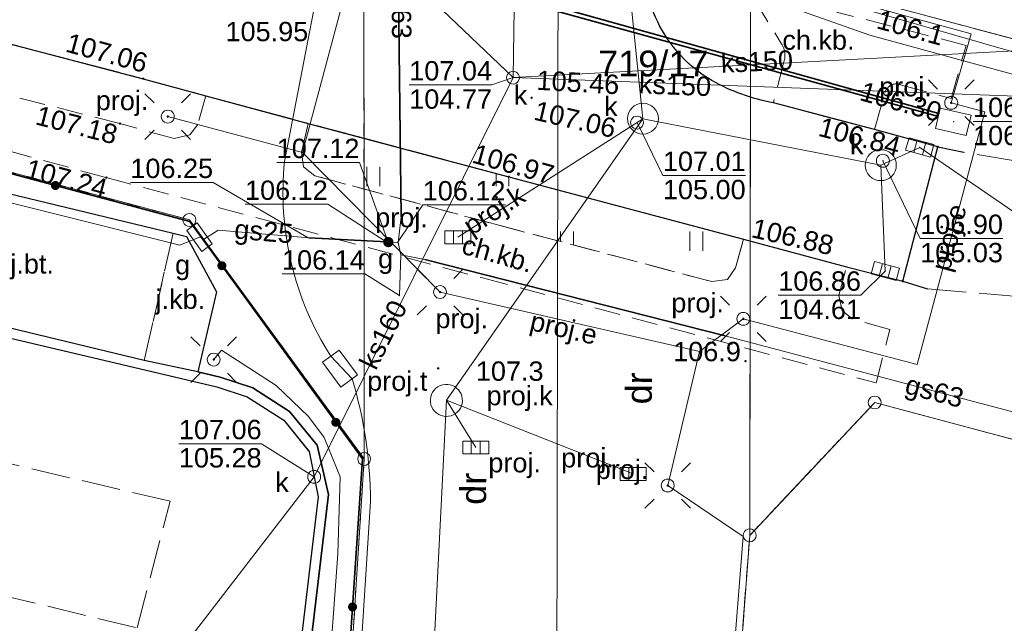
# Model space of a CAD drawing. Extents: x 6447898 to 6448503, y 5806748 to 5807122.
# Tile 46 of 50: x 6448434 to 6448472, y 5806906 to 5806929. Entities that reach past the tile are written whole.
import ezdxf
from ezdxf.enums import TextEntityAlignment as Align

# ---------------------------------------------------------------- set-up
doc = ezdxf.new("R2010")
doc.units = 0
doc.header["$PDSIZE"] = 0.75
for name, pattern in [('PRZER1-1', [2, 1, -1]), ('PRZER2-1', [3, 2, -1]), ('PRZER3-1', [4, 3, -1])]:
    doc.linetypes.add(name, pattern=pattern)
doc.layers.get('0').update_dxf_attribs({"linetype": 'CONTINUOUS', "lineweight": 13})
for name, color, linetype, lineweight in [('GEPPGD', 7, 'CONTINUOUS', 18), ('GESDZI', 7, 'CONTINUOUS', 18), ('GESDZI_O', 7, 'CONTINUOUS', 18), ('GESKKL', 3, 'PRZER3-1', 18), ('GESUZY', 3, 'PRZER1-1', 18), ('GESUZY_O', 3, 'PRZER1-1', 18), ('GSLIIN', 7, 'CONTINUOUS', 25), ('GSLKOG', 7, 'CONTINUOUS', 35), ('GSLKRW', 7, 'CONTINUOUS', 25), ('GSPWPN', 42, 'CONTINUOUS', 13), ('GSPWPN_O', 42, 'CONTINUOUS', 13), ('GSPWPS', 7, 'CONTINUOUS', 13), ('GSPWPS_O', 7, 'CONTINUOUS', 13), ('GSSKOA', 7, 'PRZER3-1', 18), ('GSSKOA_O', 7, 'PRZER3-1', 18), ('GSSKOD', 7, 'PRZER2-1', 18), ('GSSKOD_O', 7, 'PRZER2-1', 18), ('GSSUTR', 7, 'PRZER2-1', 18), ('GULEPR', 240, 'CONTINUOUS', 18), ('GULEPR_O', 240, 'CONTINUOUS', 18), ('GULGPR', 2, 'CONTINUOUS', 18), ('GULGPR_O', 2, 'CONTINUOUS', 18), ('GULKPR', 32, 'CONTINUOUS', 18), ('GULKPR_O', 32, 'CONTINUOUS', 18), ('GULLKT', 7, 'CONTINUOUS', 18), ('GULLOB', 7, 'CONTINUOUS', 35), ('GULWPR', 5, 'CONTINUOUS', 18), ('GUPELA', 7, 'CONTINUOUS', 18), ('GUPELA_O', 7, 'CONTINUOUS', 18), ('GUPGSG', 2, 'CONTINUOUS', 18), ('GUPGSG_O', 2, 'CONTINUOUS', 18), ('GUPGZA', 2, 'CONTINUOUS', 18), ('GUPGZA_O', 2, 'CONTINUOUS', 18), ('GUPIWZ', 7, 'CONTINUOUS', 18), ('GUPIWZ_O', 7, 'CONTINUOUS', 18), ('GUPKKS', 32, 'CONTINUOUS', 18), ('GUPKKS_O', 32, 'CONTINUOUS', 18), ('GUPKSD', 32, 'CONTINUOUS', 18), ('GUPKSD_O', 32, 'CONTINUOUS', 18), ('GUPPRZ', 7, 'CONTINUOUS', 18), ('GUPPRZ_O', 7, 'CONTINUOUS', 18), ('GUSIKP', 7, 'CONTINUOUS', 18), ('GUSIKP_O', 7, 'CONTINUOUS', 18), ('GUSKSD', 32, 'CONTINUOUS', 18), ('GUSKSD_O', 32, 'CONTINUOUS', 18)]:
    doc.layers.add(name, color=color, linetype=linetype, lineweight=lineweight)
doc.styles.add('GEO-INFO', font='arial.ttf')

# ---------------------------------------------------------------- blocks, each defined once
blk = doc.blocks.new('KOLO')
blk.add_hatch(color=0).paths.add_polyline_path([(-0.5, 0), (-0.482963, -0.12941), (-0.433013, -0.25), (-0.353553, -0.353553), (-0.25, -0.433013), (-0.12941, -0.482963), (0, -0.5), (0.12941, -0.482963), (0.25, -0.433013), (0.353553, -0.353553), (0.433013, -0.25), (0.482963, -0.12941), (0.5, 0), (0.482963, 0.12941), (0.433013, 0.25), (0.353553, 0.353553), (0.25, 0.433013), (0.12941, 0.482963), (0, 0.5), (-0.12941, 0.482963), (-0.25, 0.433013), (-0.353553, 0.353553), (-0.433013, 0.25), (-0.482963, 0.12941)])
blk = doc.blocks.new('SUEO')
blk.add_hatch(color=0).paths.add_polyline_path([(-0.002174, 0.089974), (0.023762, 0.086807), (0.042561, 0.0793), (0.060131, 0.066965), (0.076266, 0.047786), (0.086234, 0.025762), (0.089972, 0.002226), (0.088646, -0.015553), (0.081114, -0.038994), (0.066834, -0.060276), (0.049699, -0.075033), (0.027576, -0.085671), (0.004027, -0.08991), (-0.019639, -0.087831), (-0.040932, -0.080154), (-0.059082, -0.067892), (-0.073734, -0.051607), (-0.08374, -0.032979), (-0.089221, -0.011817), (-0.089063, 0.012951), (-0.082571, 0.035806), (-0.069528, 0.057148), (-0.048957, 0.075519), (-0.026898, 0.085887)])
at = {"color": 0}
for points in [[(-1.767767, 1.767767), (-1.06066, 1.06066)], [(1.767767, 1.767767), (1.06066, 1.06066)], [(-1.767767, -1.767767), (-1.06066, -1.06066)], [(1.767767, -1.767767), (1.06066, -1.06066)]]:
    blk.add_lwpolyline(points, dxfattribs=at)
blk = doc.blocks.new('OKRAG_PELNY')
at = {"color": 0}
blk.add_lwpolyline([(0, 0.5), (0.12941, 0.482963), (0.25, 0.433013), (0.353553, 0.353553), (0.433013, 0.25), (0.482963, 0.12941), (0.5, 0), (0.482963, -0.12941), (0.433013, -0.25), (0.353553, -0.353553), (0.25, -0.433013), (0.12941, -0.482963), (0, -0.5), (-0.12941, -0.482963), (-0.25, -0.433013), (-0.353553, -0.353553), (-0.433013, -0.25), (-0.482963, -0.12941), (-0.5, 0), (-0.482963, 0.12941), (-0.433013, 0.25), (-0.353553, 0.353553), (-0.25, 0.433013), (-0.12941, 0.482963)], close=True, dxfattribs=at)
blk = doc.blocks.new('POINT')
at = {"color": 0}
blk.add_point((0, 0), dxfattribs=at)
blk = doc.blocks.new('SZAFA1')
at = {"color": 0}
blk.add_lwpolyline([(-1, -0.5), (-1, 0.5), (1, 0.5), (1, -0.5)], close=True, dxfattribs=at)
blk = doc.blocks.new('SUUS05')
at = {"color": 0}
blk.add_lwpolyline([(0.5, -0.25), (-0.5, -0.25), (-0.5, 0.25), (0.5, 0.25)], close=True, dxfattribs=at)
for points in [[(-0.175, -0.25), (-0.175, 0.25)], [(0.175, -0.25), (0.175, 0.25)]]:
    blk.add_lwpolyline(points, dxfattribs=at)
blk = doc.blocks.new('EPPGS')
at = {"color": 0}
blk.add_lwpolyline([(0, 0.5), (0.154508, 0.475528), (0.293893, 0.404508), (0.404508, 0.293893), (0.475528, 0.154508), (0.5, 0), (0.475528, -0.154508), (0.404508, -0.293893), (0.293893, -0.404508), (0.154508, -0.475528), (0, -0.5), (-0.154508, -0.475528), (-0.293893, -0.404508), (-0.404508, -0.293893), (-0.475528, -0.154508), (-0.5, 0), (-0.475528, 0.154508), (-0.404508, 0.293893), (-0.293893, 0.404508), (-0.154508, 0.475528)], close=True, dxfattribs=at)

msp = doc.modelspace()

# ---------------------------------------------------------------- hatches: boundary and pattern name
at = {"layer": 'GSSUTR'}
h = msp.add_hatch(dxfattribs=at)
h.set_pattern_fill('PTTU04', color=256, scale=0.5, style=0)
h.set_pattern_definition([(90, (6440000, 5800000), (-2.5, 2.5), [0.75, -4.25]), (90, (6440000.5, 5800000), (-2.5, 2.5), [0.75, -4.25])])
h.paths.add_polyline_path([(6448453, 5806922.87), (6448445.23, 5806924.94), (6448444.97, 5806923.83), (6448445.04, 5806923.25), (6448445.49, 5806922.91), (6448452.47, 5806921.03), (6448460.86, 5806918.81), (6448461.46, 5806918.89), (6448461.77, 5806919.34), (6448462.08, 5806920.45)], flags=0)

# ---------------------------------------------------------------- linework, layer by layer
at = {"layer": 'GESDZI', "elevation": 10.22}
for points in [[(6448451.475, 5806843.245), (6448436.147, 5806843.125), (6448446.026, 5806890.422), (6448447.396, 5806911.94), (6448447.376, 5806939.938), (6448447.408, 5806962.689), (6448447.424, 5806979.994)], [(6448454.981, 5806978.402), (6448454.973, 5806968.901), (6448454.775, 5806858.844), (6448451.475, 5806843.245)], [(6448462.365, 5806935.958), (6448462.325, 5806908.98), (6448460.615, 5806886.432), (6448454.775, 5806858.844), (6448454.973, 5806968.901), (6448454.981, 5806978.402)], [(6448462.325, 5806908.98), (6448462.365, 5806935.958), (6448467.194, 5806929.638), (6448480.19, 5806926.168), (6448493.782, 5806922.538)], [(6448476.342, 5806843.52), (6448454.755, 5806843.275), (6448454.775, 5806858.844), (6448460.615, 5806886.432), (6448462.325, 5806908.98), (6448467.163, 5806914.127)], [(6448490.547, 5806907.885), (6448467.163, 5806914.127), (6448462.325, 5806908.98)], [(6448467.163, 5806914.127), (6448490.547, 5806907.885)]]:
    msp.add_lwpolyline(points, dxfattribs=at)
for points in [[(6448332.817, 5806965.509), (6448359.985, 5806958.259), (6448379.593, 5806953.02), (6448391.93, 5806949.73), (6448411.381, 5806944.54), (6448442.539, 5806936.231), (6448447.376, 5806939.938), (6448447.396, 5806911.94), (6448440.63, 5806921.2), (6448424.701, 5806925.452), (6448391.569, 5806934.296), (6448381.911, 5806936.874), (6448375.149, 5806938.679), (6448326.848, 5806951.572), (6448295.739, 5806959.876), (6448290.74, 5806961.21), (6448290.765, 5806976.733), (6448305.664, 5806972.762)], [(6448462.385, 5806952.537), (6448480.14, 5806952.572), (6448480.19, 5806926.168), (6448467.194, 5806929.638), (6448462.365, 5806935.958)], [(6448424.701, 5806925.452), (6448440.63, 5806921.2), (6448447.396, 5806911.94), (6448446.026, 5806890.422), (6448436.147, 5806843.125), (6448387.61, 5806842.746), (6448359.091, 5806848.52), (6448406.64, 5806848.9)]]:
    msp.add_lwpolyline(points, close=True, dxfattribs=at)
at = {"layer": 'GESKKL', "ltscale": 0.5}
msp.add_line((6448467.194, 5806929.638, 10.06), (6448480.19, 5806926.168, 10.06), dxfattribs=at)
at = {"layer": 'GESKKL', "ltscale": 0.5, "elevation": 10.06}
msp.add_lwpolyline([(6448490.547, 5806907.885), (6448467.163, 5806914.127), (6448462.325, 5806908.98), (6448460.615, 5806886.432), (6448454.775, 5806858.844), (6448451.475, 5806843.245), (6448448.93, 5806831.2), (6448450.51, 5806830.88), (6448456.16, 5806826.9), (6448452.23, 5806807.75), (6448290.514, 5806841.988)], dxfattribs=at)
at = {"layer": 'GESUZY', "ltscale": 0.5}
msp.add_line((6448467.194, 5806929.638, 10.08), (6448480.19, 5806926.168, 10.08), dxfattribs=at)
at = {"layer": 'GESUZY', "ltscale": 0.5, "elevation": 10.08}
for points in [[(6448447.424, 5806979.994), (6448447.408, 5806962.689), (6448447.393, 5806952.266), (6448447.376, 5806939.938), (6448447.396, 5806911.94), (6448446.026, 5806890.422), (6448436.147, 5806843.125), (6448451.475, 5806843.245), (6448454.775, 5806858.844), (6448460.615, 5806886.432), (6448462.325, 5806908.98), (6448462.365, 5806935.958), (6448462.38, 5806948.819), (6448462.385, 5806952.537), (6448462.405, 5806973.555), (6448462.409, 5806976.837)], [(6448493.782, 5806922.538), (6448480.19, 5806926.168), (6448467.194, 5806929.638), (6448462.365, 5806935.958), (6448462.325, 5806908.98), (6448467.163, 5806914.127), (6448490.547, 5806907.885)], [(6448490.547, 5806907.885), (6448467.163, 5806914.127), (6448462.325, 5806908.98), (6448460.615, 5806886.432), (6448454.775, 5806858.844), (6448451.475, 5806843.245), (6448448.93, 5806831.2), (6448450.51, 5806830.88), (6448456.16, 5806826.9), (6448452.23, 5806807.75), (6448290.514, 5806841.988)]]:
    msp.add_lwpolyline(points, dxfattribs=at)
for points in [[(6448332.817, 5806965.509), (6448359.985, 5806958.259), (6448379.593, 5806953.02), (6448391.93, 5806949.73), (6448411.381, 5806944.54), (6448442.539, 5806936.231), (6448447.376, 5806939.938), (6448447.396, 5806911.94), (6448440.63, 5806921.2), (6448424.701, 5806925.452), (6448391.569, 5806934.296), (6448381.911, 5806936.874), (6448375.149, 5806938.679), (6448326.848, 5806951.572), (6448295.739, 5806959.876), (6448290.74, 5806961.21), (6448290.765, 5806976.733), (6448305.664, 5806972.762)], [(6448424.701, 5806925.452), (6448440.63, 5806921.2), (6448447.396, 5806911.94), (6448446.026, 5806890.422), (6448436.147, 5806843.125), (6448387.61, 5806842.746), (6448359.091, 5806848.52), (6448406.64, 5806848.9)]]:
    msp.add_lwpolyline(points, close=True, dxfattribs=at)
at = {"layer": 'GSLIIN', "elevation": 10.18}
msp.add_lwpolyline([(6448443.88, 5806892.63), (6448446.012, 5806910.558), (6448445.58, 5806912.48), (6448444.5, 5806913.78), (6448443.09, 5806914.69), (6448441.82, 5806915.11), (6448440.96, 5806915.31), (6448438.88, 5806915.76), (6448429.08, 5806918.12), (6448430.25, 5806923.04), (6448430.36, 5806923.53), (6448430.34, 5806923.76), (6448430.03, 5806923.84), (6448428.6, 5806917.82), (6448441.69, 5806914.73), (6448442.87, 5806914.35), (6448444.28, 5806913.44), (6448445.26, 5806912.23), (6448445.62, 5806910.47), (6448443.8, 5806895.19)], dxfattribs=at)
at = {"layer": 'GSLKOG', "elevation": 10.18}
msp.add_lwpolyline([(6448430.42, 5806923.88), (6448440.64, 5806921.14), (6448447.33, 5806911.94), (6448445.91, 5806890.81), (6448436.13, 5806843.24), (6448405.32, 5806843.01), (6448405.47, 5806843.37)], dxfattribs=at)
at = {"layer": 'GSLKRW', "elevation": 10.18}
msp.add_lwpolyline([(6448432.58, 5806928.31), (6448438.84, 5806926.67), (6448441.27, 5806926.01), (6448445.23, 5806924.94), (6448453, 5806922.87), (6448462.08, 5806920.45), (6448466.07, 5806919.38), (6448468.25, 5806918.83), (6448469.61, 5806924.03), (6448467.16, 5806924.7), (6448463.24, 5806925.73, -0.083957), (6448460.86, 5806926.6, -0.148437), (6448458.76, 5806928.87, -0.111633), (6448458.02, 5806931.91), (6448458.06, 5806933.7), (6448458.03, 5806933.88), (6448458.03, 5806937.93), (6448458.05, 5806955.53), (6448458.06, 5806968.78), (6448458.08, 5806974.5), (6448458.091, 5806977.747)], format="xyb", dxfattribs=at)
for points in [[(6448469.61, 5806924.03), (6448470.61, 5806923.82)], [(6448430.25, 5806923.04), (6448440, 5806920.68), (6448440.51, 5806920.56), (6448441.68, 5806918.41), (6448440.96, 5806915.31), (6448441.82, 5806915.11), (6448443.09, 5806914.69), (6448444.5, 5806913.78), (6448445.58, 5806912.48), (6448446.012, 5806910.558), (6448443.88, 5806892.63), (6448440.64, 5806878.85), (6448437.8, 5806874.88), (6448430.3, 5806843.72)], [(6448468.25, 5806918.83), (6448469.21, 5806918.53)]]:
    msp.add_lwpolyline(points, dxfattribs=at)
at = {"layer": 'GSSKOA', "ltscale": 0.5, "elevation": 10.18}
msp.add_lwpolyline([(6448432.58, 5806928.31), (6448438.84, 5806926.67), (6448441.27, 5806926.01), (6448445.23, 5806924.94), (6448453, 5806922.87), (6448462.08, 5806920.45), (6448466.07, 5806919.38), (6448468.25, 5806918.83), (6448469.61, 5806924.03), (6448467.16, 5806924.7), (6448463.24, 5806925.73, -0.083957), (6448460.86, 5806926.6, -0.148437), (6448458.76, 5806928.87, -0.111633), (6448458.02, 5806931.91), (6448458.06, 5806933.7), (6448458.03, 5806933.88), (6448458.03, 5806937.93), (6448458.05, 5806955.53), (6448458.06, 5806968.78), (6448458.08, 5806974.5), (6448458.091, 5806977.747)], format="xyb", dxfattribs=at)
for points in [[(6448438.61, 5806905.4), (6448439.88, 5806910.3), (6448426.57, 5806913.43), (6448423.04, 5806914.27), (6448425.578, 5806925.026), (6448430.03, 5806923.84), (6448428.6, 5806917.82), (6448441.69, 5806914.73), (6448442.87, 5806914.35), (6448444.28, 5806913.44), (6448445.26, 5806912.23), (6448445.62, 5806910.47), (6448443.8, 5806895.19)], [(6448493.186, 5806919.841), (6448484.45, 5806921.55), (6448470.61, 5806923.82), (6448469.61, 5806924.03), (6448468.25, 5806918.83), (6448469.21, 5806918.53), (6448483.95, 5806917.25), (6448492.273, 5806915.701)]]:
    msp.add_lwpolyline(points, dxfattribs=at)
for points in [[(6448440, 5806920.68), (6448438.88, 5806915.76), (6448429.08, 5806918.12), (6448430.25, 5806923.04)], [(6448440, 5806920.68), (6448440.51, 5806920.56), (6448441.68, 5806918.41), (6448440.96, 5806915.31), (6448438.88, 5806915.76)], [(6448426.57, 5806913.43), (6448425.42, 5806908.57), (6448438.61, 5806905.4), (6448439.88, 5806910.3)]]:
    msp.add_lwpolyline(points, close=True, dxfattribs=at)
at = {"layer": 'GSSKOD', "ltscale": 0.5, "elevation": 10.18}
for points in [[(6448460.045, 5806977.335), (6448460.04, 5806973.72), (6448459.2, 5806973.73), (6448458.07, 5806974.85), (6448458.06, 5806968.78), (6448459.21, 5806969.81), (6448460.02, 5806969.82), (6448460.01, 5806940.42), (6448460.01, 5806938.42, -0.464345), (6448459.54, 5806937.93), (6448458.03, 5806937.93), (6448458.03, 5806933.88), (6448459.62, 5806933.87, -0.24543), (6448460.16, 5806933.57), (6448463.53, 5806928.06, -0.23367), (6448463.65, 5806927.32), (6448463.24, 5806925.73), (6448467.16, 5806924.7)], [(6448467.16, 5806924.7), (6448467.56, 5806926.12, -0.482564), (6448468.2, 5806926.42), (6448470.12, 5806925.9), (6448470.7, 5806927.96), (6448465.69, 5806929.25, -0.149732), (6448464.86, 5806929.9), (6448462.46, 5806933.73, -0.151606), (6448462.08, 5806934.94), (6448462.07, 5806940.45), (6448462.08, 5806954.36), (6448462.3, 5806954.34), (6448462.28, 5806955.94), (6448462.08, 5806955.94), (6448462.09, 5806962.9), (6448462.29, 5806962.88), (6448462.33, 5806964.49), (6448462.1, 5806964.48), (6448462.11, 5806969.81), (6448462.34, 5806969.81), (6448462.27, 5806973.61), (6448462.1, 5806973.63), (6448462.11, 5806976.9)]]:
    msp.add_lwpolyline(points, format="xyb", dxfattribs=at)
msp.add_lwpolyline([(6448430.64, 5806924.69), (6448437.4, 5806922.84), (6448451.98, 5806918.95), (6448467.22, 5806914.89), (6448467.75, 5806916.96), (6448466.29, 5806917.37), (6448465.9, 5806917.69), (6448465.78, 5806918.27), (6448466.07, 5806919.38), (6448462.08, 5806920.45), (6448461.77, 5806919.34), (6448461.46, 5806918.89), (6448460.86, 5806918.81), (6448452.47, 5806921.03), (6448445.49, 5806922.91), (6448445.04, 5806923.25), (6448444.97, 5806923.83), (6448445.23, 5806924.94), (6448441.27, 5806926.01), (6448440.95, 5806924.89), (6448440.64, 5806924.5), (6448440.04, 5806924.35), (6448437.94, 5806924.93), (6448431.16, 5806926.66)], dxfattribs=at)
at = {"layer": 'GSSUTR', "ltscale": 0.5, "elevation": 10.1}
msp.add_lwpolyline([(6448445.23, 5806924.94), (6448444.97, 5806923.83), (6448445.04, 5806923.25), (6448445.49, 5806922.91), (6448452.47, 5806921.03), (6448460.86, 5806918.81), (6448461.46, 5806918.89), (6448461.77, 5806919.34), (6448462.08, 5806920.45), (6448453, 5806922.87)], close=True, dxfattribs=at)
at = {"layer": 'GULEPR', "elevation": 10.14}
for points in [[(6448462.495, 5806953.287), (6448462.26, 5806953.29), (6448461.93, 5806953.27), (6448461.81, 5806950.65), (6448461.65, 5806945.8), (6448461.81, 5806936.15), (6448463.85, 5806933.38), (6448466.9, 5806929.32), (6448475.7, 5806926.79), (6448480.57, 5806925.54), (6448480.71, 5806926), (6448480.76, 5806926.11)], [(6448441.57, 5806915.79), (6448441.87, 5806916.16), (6448443.99, 5806914.78), (6448445.24, 5806913.59), (6448445.85, 5806912.77), (6448446.47, 5806911.25), (6448446.37, 5806908.27), (6448445.87, 5806901.38), (6448445.13, 5806895.72), (6448444.81, 5806895.6)]]:
    msp.add_lwpolyline(points, dxfattribs=at)
at = {"layer": 'GULEPR', "ltscale": 0.5, "elevation": 10.14}
for points in [[(6448464.82, 5806932.71), (6448464.924, 5806932.264), (6448467.02, 5806929.464), (6448470.895, 5806928.41), (6448470.126, 5806925.735), (6448471.433, 5806925.385), (6448468.813, 5806915.605), (6448462.076, 5806917.368), (6448460.374, 5806916.1)], [(6448445.008, 5806923.808), (6448447.167, 5806931.885)], [(6448445.008, 5806923.808), (6448439.791, 5806925.202)], [(6448460.374, 5806916.1), (6448450.334, 5806918.404), (6448445.008, 5806923.808)], [(6448460.374, 5806916.1), (6448459.15, 5806910.913), (6448462.068, 5806908.939), (6448460.783, 5806892.707), (6448460.29, 5806886.472), (6448452.362, 5806848.516), (6448448.346, 5806830.567)]]:
    msp.add_lwpolyline(points, dxfattribs=at)
at = {"layer": 'GULGPR', "elevation": 10.14}
for points in [[(6448448.68, 5806937.84), (6448448.63, 5806937.37), (6448448.83, 5806921.32), (6448448.71, 5806920.32), (6448448.82, 5806919.85), (6448448.76, 5806918.27)], [(6448420.16, 5806888.78), (6448420.04, 5806888.8), (6448419.59, 5806888.88), (6448419.51, 5806889.45), (6448422.5, 5806901.8), (6448427.29, 5806922.37), (6448427.86, 5806923.02), (6448428.59, 5806923.16), (6448430.93, 5806922.56), (6448440.26, 5806920.22), (6448441.02, 5806920.53)], [(6448448.71, 5806920.32), (6448448.33, 5806920.34), (6448448.26, 5806920.35), (6448445.26, 5806920.5), (6448441.74, 5806920.8), (6448441.21, 5806920.47), (6448441.02, 5806920.53)], [(6448448.82, 5806919.85), (6448449.74, 5806919.66), (6448461.37, 5806916.71), (6448477.59, 5806912.42), (6448490.772, 5806908.903)]]:
    msp.add_lwpolyline(points, dxfattribs=at)
at = {"layer": 'GULKPR', "elevation": 10.14}
for points in [[(6448453.81, 5806978.649), (6448453.78, 5806969.36), (6448453.16, 5806926.71)], [(6448467.4, 5806923.32), (6448458.19, 5806925.12), (6448456.57, 5806940.93), (6448456.55, 5806976.38), (6448456.544, 5806978.073)], [(6448453.16, 5806926.71), (6448440.861, 5806938.455)], [(6448477.63, 5806928.04), (6448477.67, 5806928.02), (6448453.16, 5806926.71)], [(6448445.46, 5806911.25), (6448453.16, 5806926.71)], [(6448483.76, 5806925.58), (6448453.16, 5806926.71)], [(6448468.91, 5806924.01), (6448467.4, 5806923.32)], [(6448467.57, 5806919.22), (6448467.4, 5806923.32)], [(6448433.1, 5806895.21), (6448445.46, 5806911.25)]]:
    msp.add_lwpolyline(points, dxfattribs=at)
at = {"layer": 'GULKPR', "ltscale": 0.5, "elevation": 10.14}
for points in [[(6448450.587, 5806914.213), (6448458.19, 5806925.12)], [(6448451.024, 5806920.529), (6448458.19, 5806925.12)], [(6448449.316, 5806889.235), (6448450.587, 5806914.213)], [(6448451.717, 5806912.385), (6448450.587, 5806914.213)], [(6448457.813, 5806911.362), (6448450.587, 5806914.213)]]:
    msp.add_lwpolyline(points, dxfattribs=at)
at = {"layer": 'GULLKT', "elevation": 10.12}
msp.add_lwpolyline([(6448445.815, 5806931.28), (6448444.312, 5806923.46, 0.168825), (6448446.101, 5806915.923), (6448446.931, 5806915.043, -0.071), (6448447.645, 5806910.291), (6448446.482, 5806892.13), (6448446.301, 5806890.269), (6448445.93, 5806888.091), (6448436.42, 5806842.909), (6448435.378, 5806842.501), (6448391.951, 5806842.26), (6448385.938, 5806842.523), (6448380.913, 5806843.102), (6448379.737, 5806843.34), (6448297.622, 5806860.275)], format="xyb", dxfattribs=at)
at = {"layer": 'GULLOB', "elevation": 10.12}
for points in [[(6448448.63, 5806937.37), (6448448.83, 5806921.32)], [(6448446.52, 5806931.6), (6448469.63, 5806925.2)], [(6448446.55, 5806931.78), (6448469.65, 5806925.32)], [(6448448.26, 5806920.35), (6448445.26, 5806920.5)], [(6448449.74, 5806919.66), (6448461.37, 5806916.71)]]:
    msp.add_lwpolyline(points, dxfattribs=at)
at = {"layer": 'GULWPR', "elevation": 10.14}
msp.add_lwpolyline([(6448298.64, 5806972.9), (6448302.56, 5806972.42), (6448305.39, 5806971.52), (6448316.52, 5806968.54), (6448332.52, 5806964.25), (6448335.04, 5806963.57), (6448359.58, 5806956.95), (6448372.01, 5806953.89), (6448376.47, 5806952.71), (6448379.37, 5806951.78), (6448391.38, 5806948.54), (6448392.43, 5806948.26), (6448410.98, 5806943.31), (6448429.26, 5806938.33), (6448442.17, 5806934.93), (6448459.77, 5806930.65), (6448464.19, 5806929.34), (6448466.98, 5806928.36), (6448479.38, 5806924.96), (6448480.71, 5806924.63), (6448493.513, 5806921.321)], dxfattribs=at)
at = {"layer": 'GUPPRZ_O', "elevation": 10.8, "flags": 128}
for points in [[(6448449.14, 5806926.429), (6448452.343, 5806926.429), (6448453.16, 5806926.71)], [(6448449.14, 5806926.429), (6448452.343, 5806926.429)], [(6448462.166, 5806922.924), (6448458.962, 5806922.924), (6448457.96, 5806924.97)], [(6448470.97, 5806925.015), (6448474.173, 5806925.015)], [(6448475.764, 5806921.497), (6448472.561, 5806921.497), (6448468.91, 5806924.01)], [(6448444.01, 5806923.426), (6448447.213, 5806923.426), (6448448.33, 5806920.34)], [(6448472.128, 5806920.482), (6448468.925, 5806920.482), (6448467.48, 5806923.49)], [(6448458.962, 5806922.924), (6448462.166, 5806922.924)], [(6448438.342, 5806922.654), (6448441.546, 5806922.654), (6448445.233, 5806920.503)], [(6448442.782, 5806921.807), (6448445.986, 5806921.807), (6448448.251, 5806920.347)], [(6448452.865, 5806921.786), (6448449.662, 5806921.786), (6448448.682, 5806920.319)], [(6448468.925, 5806920.482), (6448472.128, 5806920.482)], [(6448444.214, 5806919.107), (6448447.418, 5806919.107), (6448448.76, 5806918.27)], [(6448463.428, 5806918.285), (6448466.631, 5806918.285), (6448467.57, 5806919.22)], [(6448463.428, 5806918.285), (6448466.631, 5806918.285)], [(6448440.221, 5806912.533), (6448443.424, 5806912.533), (6448445.46, 5806911.25)], [(6448440.221, 5806912.533), (6448443.424, 5806912.533)]]:
    msp.add_lwpolyline(points, dxfattribs=at)
at = {"layer": 'GUSIKP', "elevation": 10.14}
for points in [[(6448458.19, 5806924.52, -1), (6448458.19, 5806925.72, -1)], [(6448467.4, 5806922.72, -1), (6448467.4, 5806923.92, -1)]]:
    msp.add_lwpolyline(points, format="xyb", close=True, dxfattribs=at)
for points in [[(6448469.7, 5806925.53), (6448470.9, 5806925.26), (6448470.7, 5806924.47), (6448469.52, 5806924.74)], [(6448446.49, 5806914.719), (6448445.779, 5806915.686), (6448446.101, 5806915.923), (6448446.424, 5806916.16), (6448447.135, 5806915.193)]]:
    msp.add_lwpolyline(points, close=True, dxfattribs=at)
at = {"layer": 'GUSKSD', "elevation": 10.14}
msp.add_lwpolyline([(6448450.383, 5806913.622, -0.759619), (6448450.442, 5806914.816, -1.31645)], format="xyb", close=True, dxfattribs=at)

# ---------------------------------------------------------------- block references
at = {"layer": 'GEPPGD', "xscale": 0.5, "yscale": 0.5}
for p in [(6448440.63, 5806921.2, 10.24), (6448467.163, 5806914.127, 10.24), (6448447.396, 5806911.94, 10.24), (6448462.325, 5806908.98, 10.24)]:
    msp.add_blockref('EPPGS', p, dxfattribs=at)
at = {"layer": 'GSLKOG', "xscale": 0.35, "yscale": 0.35}
for p in [(6448435.442, 5806922.533, 10.18), (6448441.886, 5806919.426, 10.18), (6448446.297, 5806913.36, 10.18), (6448446.945, 5806906.209, 10.18)]:
    msp.add_blockref('KOLO', p, dxfattribs=at)
at = {"layer": 'GSPWPN', "xscale": 0.09, "yscale": 0.09}
for p in [(6448462.16, 5806915.73, 10.08), (6448450.26, 5806915.45, 10.08)]:
    msp.add_blockref('KOLO', p, dxfattribs=at)
at = {"layer": 'GSPWPS', "xscale": 0.09, "yscale": 0.09}
for p in [(6448438.84, 5806926.67, 10.08), (6448453.88, 5806925.93, 10.08), (6448437.94, 5806924.93, 10.08), (6448469.61, 5806924.03, 10.08), (6448437.41, 5806922.84, 10.08), (6448453, 5806922.87, 10.08), (6448468.25, 5806918.83, 10.08)]:
    msp.add_blockref('KOLO', p, dxfattribs=at)
at = {"layer": 'GUPELA', "xscale": 0.5, "yscale": 0.5}
for name, p in [('SUEO', (6448470.126, 5806925.735, 10.15)), ('SUEO', (6448439.791, 5806925.202, 10.15)), ('OKRAG_PELNY', (6448470.126, 5806925.735, 10.16)), ('OKRAG_PELNY', (6448439.791, 5806925.202, 10.16)), ('SUEO', (6448450.334, 5806918.404, 10.15)), ('OKRAG_PELNY', (6448450.334, 5806918.404, 10.16)), ('SUEO', (6448462.076, 5806917.368, 10.15)), ('OKRAG_PELNY', (6448462.076, 5806917.368, 10.16)), ('SUEO', (6448441.57, 5806915.79, 10.15)), ('OKRAG_PELNY', (6448441.57, 5806915.79, 10.16)), ('SUEO', (6448459.15, 5806910.913, 10.15)), ('OKRAG_PELNY', (6448459.15, 5806910.913, 10.16))]:
    msp.add_blockref(name, p, dxfattribs=at)
at = {"layer": 'GUPGSG', "xscale": 0.5, "yscale": 0.5, "rotation": 125.4873673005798}
msp.add_blockref('SZAFA1', (6448441.02, 5806920.53, 10.16), dxfattribs=at)
at = {"layer": 'GUPGZA', "xscale": 0.4, "yscale": 0.4}
msp.add_blockref('KOLO', (6448448.33, 5806920.34, 10.16), dxfattribs=at)
at = {"layer": 'GUPIWZ', "xscale": 0.5, "yscale": 0.5}
for p in [(6448457.96, 5806924.97, 10.18), (6448467.48, 5806923.49, 10.18)]:
    msp.add_blockref('OKRAG_PELNY', p, dxfattribs=at)
at = {"layer": 'GUPKKS'}
for p, rotation in [((6448468.91, 5806924.01, 10.16), 344.5479930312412), ((6448467.57, 5806919.22, 10.16), 345.1212303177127)]:
    msp.add_blockref('SUUS05', p, dxfattribs=dict(at, rotation=rotation))
for p in [(6448451.024, 5806920.529, 10.16), (6448451.717, 5806912.385, 10.16), (6448457.813, 5806911.362, 10.16)]:
    msp.add_blockref('SUUS05', p, dxfattribs=at)
at = {"layer": 'GUPKSD', "xscale": 0.5, "yscale": 0.5}
for p in [(6448453.16, 5806926.71, 10.16), (6448445.46, 5806911.25, 10.16)]:
    msp.add_blockref('OKRAG_PELNY', p, dxfattribs=at)
at = {"layer": 'GUPPRZ'}
for p in [(6448453.16, 5806926.71, 10.16), (6448453.41, 5806926.7, 10.16), (6448469.65, 5806925.32, 10.16), (6448457.96, 5806924.97, 10.16), (6448470.22, 5806925.01, 10.16), (6448468.91, 5806924.01, 10.16), (6448467.95, 5806923.57, 10.16), (6448468.56, 5806923.85, 10.16), (6448467.48, 5806923.49, 10.16), (6448467.42, 5806922.72, 10.16), (6448445.26, 5806920.5, 10.16), (6448448.26, 5806920.35, 10.16), (6448448.33, 5806920.34, 10.16), (6448448.71, 5806920.32, 10.16), (6448467.56, 5806919.48, 10.16), (6448467.57, 5806919.22, 10.16), (6448448.76, 5806918.27, 10.16), (6448445.46, 5806911.25, 10.16)]:
    msp.add_blockref('POINT', p, dxfattribs=at)

# ---------------------------------------------------------------- texts
at = {"layer": 'GESDZI_O', "style": 'GEO-INFO'}
msp.add_text('719/17', height=1, dxfattribs=at).set_placement((6448458.592, 5806927.259, 10.8), align=Align.MIDDLE_CENTER)
at = {"layer": 'GESUZY_O', "style": 'GEO-INFO'}
for p in [(6448458.014, 5806914.676, 10.8), (6448451.598, 5806910.787, 10.8)]:
    msp.add_text('dr', height=1, rotation=89.6936, dxfattribs=at).set_placement(p, align=Align.MIDDLE)
at = {"layer": 'GSPWPN_O', "style": 'GEO-INFO'}
for s, p in [('106.9', (6448459.36, 5806915.726, 10.8)), ('107.3', (6448451.72, 5806914.968, 10.8))]:
    msp.add_text(s, height=0.75, dxfattribs=at).set_placement(p)
at = {"layer": 'GSPWPS_O', "style": 'GEO-INFO'}
for s, rotation, p in [('107.06', 344.8048, (6448435.79, 5806927.728, 10.8)), ('107.18', 345.6857, (6448434.62, 5806924.911, 10.8)), ('107.06', 346.9522, (6448453.921, 5806925.09, 10.8)), ('106.84', 345.3252, (6448464.933, 5806924.466, 10.8)), ('106.97', 344.3138, (6448451.528, 5806923.431, 10.8)), ('107.24', 345.0612, (6448434.225, 5806922.851, 10.8)), ('106.88', 347.152, (6448462.343, 5806920.538, 10.8))]:
    msp.add_text(s, height=0.75, rotation=rotation, dxfattribs=at).set_placement(p)
at = {"layer": 'GSSKOA_O', "style": 'GEO-INFO'}
for s, p in [('j.bt.', (6448434.54, 5806919.403, 10.8)), ('j.kb.', (6448440.28, 5806918.036, 10.8))]:
    msp.add_text(s, height=0.75, dxfattribs=at).set_placement(p, align=Align.MIDDLE)
at = {"layer": 'GSSKOD_O', "style": 'GEO-INFO'}
msp.add_text('ch.kb.', height=0.75, dxfattribs=at).set_placement((6448464.986, 5806928.18, 10.8), align=Align.MIDDLE)
msp.add_text('ch.kb.', height=0.75, rotation=344.1826, dxfattribs=at).set_placement((6448452.57, 5806919.903, 10.8), align=Align.MIDDLE)
at = {"layer": 'GULEPR_O', "style": 'GEO-INFO'}
for rotation, p in [(75.0039, (6448470.123, 5806920.495, 10.8)), (347.0727, (6448455.106, 5806916.926, 10.8))]:
    msp.add_text('proj.e', height=0.75, rotation=rotation, dxfattribs=at).set_placement(p, align=Align.MIDDLE)
at = {"layer": 'GULGPR_O', "style": 'GEO-INFO'}
for s, rotation, p in [('gs63', 270.7139, (6448448.73, 5806929.345, 10.8)), ('gs25', 355.1286, (6448443.5, 5806920.65, 10.8))]:
    msp.add_text(s, height=0.75, rotation=rotation, dxfattribs=at).set_placement(p, align=Align.MIDDLE)
msp.add_text('gs63', height=0.75, rotation=345.1852, dxfattribs=at).set_placement((6448469.48, 5806914.565, 10.8), align=Align.MIDDLE_CENTER)
at = {"layer": 'GULKPR_O', "style": 'GEO-INFO'}
for s, rotation, p in [('ks150', 2.8054, (6448462.6, 5806927.35, 10.8)), ('ks150', 357.6483, (6448459.431, 5806926.437, 10.8)), ('proj.k', 32.649, (6448452.473, 5806921.5, 10.8)), ('ks160', 63.524, (6448448.12, 5806916.76, 10.8))]:
    msp.add_text(s, height=0.75, rotation=rotation, dxfattribs=at).set_placement(p, align=Align.MIDDLE)
at = {"layer": 'GUPELA_O', "style": 'GEO-INFO'}
for p in [(6448469.376, 5806925.985, 10.8), (6448439.041, 5806925.452, 10.8), (6448461.326, 5806917.618, 10.8), (6448452.193, 5806917.006, 10.8), (6448458.4, 5806911.163, 10.8)]:
    msp.add_text('proj.', height=0.75, dxfattribs=at).set_placement(p, align=Align.RIGHT)
at = {"layer": 'GUPGSG_O', "style": 'GEO-INFO'}
msp.add_text('g', height=0.75, dxfattribs=at).set_placement((6448440.655, 5806919.088, 10.8), align=Align.RIGHT)
at = {"layer": 'GUPGZA_O', "style": 'GEO-INFO'}
msp.add_text('g', height=0.75, dxfattribs=at).set_placement((6448448.515, 5806919.328, 10.8), align=Align.RIGHT)
at = {"layer": 'GUPIWZ_O', "style": 'GEO-INFO'}
for p in [(6448457.21, 5806925.22, 10.8), (6448466.73, 5806923.74, 10.8)]:
    msp.add_text('k', height=0.75, dxfattribs=at).set_placement(p, align=Align.RIGHT)
at = {"layer": 'GUPKKS_O', "style": 'GEO-INFO'}
for p in [(6448449.862, 5806920.916, 10.8), (6448454.241, 5806911.422, 10.8), (6448457.063, 5806911.612, 10.8)]:
    msp.add_text('proj.', height=0.75, dxfattribs=at).set_placement(p, align=Align.RIGHT)
at = {"layer": 'GUPKSD_O', "style": 'GEO-INFO'}
for p in [(6448453.713, 5806925.66, 10.8), (6448444.475, 5806910.666, 10.8)]:
    msp.add_text('k', height=0.75, dxfattribs=at).set_placement(p, align=Align.RIGHT)
at = {"layer": 'GUPPRZ_O', "style": 'GEO-INFO'}
for s, rotation, p in [('106.1', 344.7976, (6448467.289, 5806928.993, 10.8)), ('105.46', 356.8202, (6448454.074, 5806926.616, 10.8)), ('106.30', 344.3762, (6448466.636, 5806926.21, 10.8))]:
    msp.add_text(s, height=0.75, rotation=rotation, dxfattribs=at).set_placement(p, align=Align.MIDDLE_LEFT)
for s, p in [('105.95', (6448442.026, 5806928.121)), ('107.04', (6448449.14, 5806926.601)), ('104.77', (6448449.14, 5806925.506)), ('106.97', (6448470.97, 5806925.187)), ('106.11', (6448470.97, 5806924.092)), ('107.01', (6448458.962, 5806923.096)), ('105.00', (6448458.962, 5806922.001)), ('106.90', (6448468.925, 5806920.654)), ('105.03', (6448468.925, 5806919.559)), ('106.86', (6448463.428, 5806918.457)), ('104.61', (6448463.428, 5806917.362)), ('107.06', (6448440.221, 5806912.706)), ('105.28', (6448440.221, 5806911.611))]:
    msp.add_text(s, height=0.75, dxfattribs=at).set_placement(p)
for s, p in [('107.12', (6448444.01, 5806923.969)), ('106.25', (6448438.342, 5806923.196)), ('106.12', (6448442.782, 5806922.349)), ('106.12', (6448449.662, 5806922.329)), ('106.14', (6448444.214, 5806919.649))]:
    msp.add_text(s, height=0.75, dxfattribs=at).set_placement(p, align=Align.MIDDLE_LEFT)
at = {"layer": 'GUSIKP_O', "style": 'GEO-INFO'}
msp.add_text('proj.t', height=0.75, dxfattribs=at).set_placement((6448448.677, 5806914.867, 10.8), align=Align.MIDDLE)
at = {"layer": 'GUSKSD_O', "style": 'GEO-INFO'}
msp.add_text('proj.k', height=0.75, dxfattribs=at).set_placement((6448453.417, 5806914.302, 10.8), align=Align.MIDDLE)

doc.saveas('drawing.dxf')
